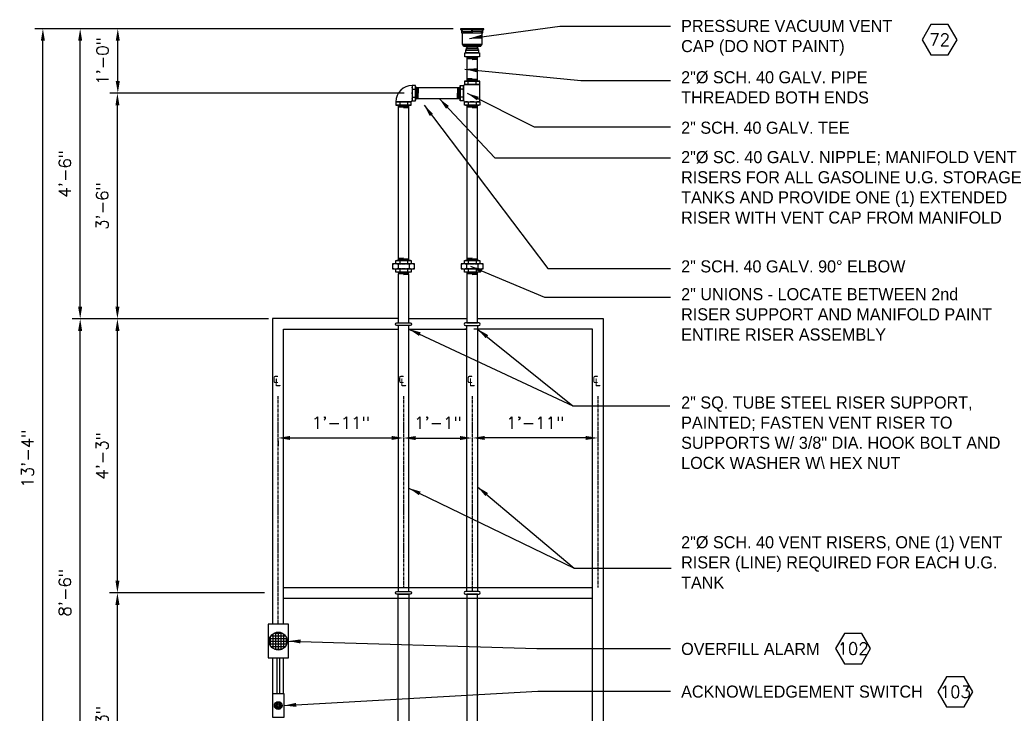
# Model space of a CAD drawing. Extents: x -1276 to 451, y 2026 to 3394.
# Tile 4 of 104: x -1276 to -1093, y 2186 to 2315. Entities that reach past the tile are written whole.
import ezdxf
from ezdxf.enums import TextEntityAlignment as Align

# ---------------------------------------------------------------- set-up
doc = ezdxf.new("R2010")
doc.units = 0
doc.header["$MEASUREMENT"] = 0
doc.header["$PDSIZE"] = 1
doc.linetypes.add('CENTER1', pattern=[0.6625, 0.5, -0.075, 0.0125, -0.075])
doc.layers.get('0').update_dxf_attribs({"linetype": 'CONTINUOUS'})
doc.layers.get('DEFPOINTS').update_dxf_attribs({"linetype": 'CONTINUOUS'})
for name, color, linetype in [('CENTERLINE', 3, 'CENTER1'), ('CONDUIT', 2, 'CONTINUOUS'), ('DIM', 3, 'CONTINUOUS'), ('GALV-2-ELL', 3, 'CONTINUOUS'), ('GALV-2-PIPE', 3, 'CONTINUOUS'), ('GALV-2-TEE', 3, 'CONTINUOUS'), ('GALV-2-UNION', 3, 'CONTINUOUS'), ('GALV-2x2-VENT-RISER', 5, 'CONTINUOUS'), ('GALV-4-PIPE', 4, 'CONTINUOUS'), ('TEXT', 3, 'CONTINUOUS'), ('VENT-CAP', 3, 'CONTINUOUS')]:
    doc.layers.add(name, color=color, linetype=linetype)
doc.styles.add('SIMPFRAC', font='simpfrac')
doc.styles.add('SIMPLEX', font='simplex')
doc.dimstyles.new('DIM24', dxfattribs={"dimscale": 24, "dimtxt": 0.09375, "dimasz": 0.09375, "dimexe": 0.0625, "dimexo": 0.0625, "dimgap": 0.0625, "dimtad": 1, "dimdec": 4, "dimzin": 3, "dimdsep": 46, "dimlunit": 4, "dimtxsty": 'SIMPLEX', "dimcen": 0, "dimclrd": 3, "dimclre": 3, "dimclrt": 3, "dimadec": 0, "dimazin": 0, "dimtfac": 1, "dimtdec": 4, "dimtofl": 0, "dimtmove": 0, "dimatfit": 3, "dimfxl": 1, "dimfrac": 2, "dimtolj": 1, "dimtzin": 3, "dimlwe": -1, "dimarcsym": 0})

# ---------------------------------------------------------------- blocks, each defined once
blk = doc.blocks.new('*D20')
at = {"layer": 'DEFPOINTS', "color": 0, "transparency": 16777216}
for p in [(-1228.01, 2238.55), (-1204.64, 2238.01), (-1204.64, 2237.6)]:
    blk.add_point(p, dxfattribs=at)
at = {"layer": 'DIM', "color": 3, "transparency": 16777216}
for p, q in [((-1228.01, 2237.05), (-1228.01, 2236.1)), ((-1204.64, 2236.51), (-1204.64, 2236.1))]:
    blk.add_line(p, q, dxfattribs=at)
at = {"layer": 'DIM', "color": 3, "lineweight": -2, "transparency": 16777216}
blk.add_line((-1225.76, 2237.6), (-1206.89, 2237.6), dxfattribs=at)
at = {"layer": 'DIM', "color": 3, "transparency": 16777216}
for points in [[(-1225.76, 2237.98), (-1225.76, 2237.23), (-1228.01, 2237.6)], [(-1206.89, 2237.98), (-1206.89, 2237.23), (-1204.64, 2237.6)]]:
    blk.add_solid(points, dxfattribs=at)
at = {"layer": 'DIM', "color": 3, "transparency": 16777216, "insert": (-1216.33, 2240.44), "char_height": 2.25, "attachment_point": 5, "style": 'SIMPLEX'}
blk.add_mtext('\\A1;1\'-11"', dxfattribs=at)
blk = doc.blocks.new('*D21')
at = {"layer": 'DEFPOINTS', "color": 0, "transparency": 16777216}
for p in [(-1191.79, 2237.6), (-1191.79, 2237.6), (-1168.51, 2238.01)]:
    blk.add_point(p, dxfattribs=at)
at = {"layer": 'DIM', "color": 3, "lineweight": -2, "transparency": 16777216}
blk.add_line((-1170.76, 2237.6), (-1189.54, 2237.6), dxfattribs=at)
at = {"layer": 'DIM', "color": 3, "transparency": 16777216}
blk.add_line((-1168.51, 2236.51), (-1168.51, 2236.1), dxfattribs=at)
for points in [[(-1189.54, 2237.98), (-1189.54, 2237.23), (-1191.79, 2237.6)], [(-1170.76, 2237.98), (-1170.76, 2237.23), (-1168.51, 2237.6)]]:
    blk.add_solid(points, dxfattribs=at)
at = {"layer": 'DIM', "color": 3, "transparency": 16777216, "insert": (-1180.15, 2240.44), "char_height": 2.25, "attachment_point": 5, "style": 'SIMPLEX'}
blk.add_mtext('\\A1;1\'-11"', dxfattribs=at)
blk = doc.blocks.new('*D22')
at = {"layer": 'DEFPOINTS', "color": 0, "transparency": 16777216}
for p in [(-1204.64, 2237.6), (-1191.88, 2238.01), (-1191.88, 2237.59)]:
    blk.add_point(p, dxfattribs=at)
at = {"layer": 'DIM', "color": 3, "lineweight": -2, "transparency": 16777216}
blk.add_line((-1202.39, 2237.59), (-1194.13, 2237.59), dxfattribs=at)
at = {"layer": 'DIM', "color": 3, "transparency": 16777216}
for p, q in [((-1204.64, 2236.1), (-1204.64, 2236.09)), ((-1191.88, 2236.51), (-1191.88, 2236.09))]:
    blk.add_line(p, q, dxfattribs=at)
for points in [[(-1202.39, 2237.96), (-1202.39, 2237.21), (-1204.64, 2237.59)], [(-1194.13, 2237.96), (-1194.13, 2237.21), (-1191.88, 2237.59)]]:
    blk.add_solid(points, dxfattribs=at)
at = {"layer": 'DIM', "color": 3, "transparency": 16777216, "insert": (-1198.26, 2240.43), "char_height": 2.25, "attachment_point": 5, "style": 'SIMPLEX'}
blk.add_mtext('\\A1;1\'-1"', dxfattribs=at)
blk = doc.blocks.new('HEX')
at = {"color": 3}
blk.add_lwpolyline([(-0.0577, 0.1), (-0.1155, 0), (-0.0577, -0.1), (0.0577, -0.1), (0.1155, 0), (0.0577, 0.1)], close=True, dxfattribs=at)
at = {"color": 3, "style": 'SIMPLEX'}
blk.add_attdef('D#', text='', height=0.08, dxfattribs=at).set_placement((0, 0), align=Align.MIDDLE)
blk = doc.blocks.new('*D12')
at = {"layer": 'DEFPOINTS', "color": 0, "transparency": 16777216}
for p in [(-1264.82, 2259.78), (-1228.26, 2259.78), (-1235.01, 2157.79)]:
    blk.add_point(p, dxfattribs=at)
at = {"layer": 'DIM', "color": 3, "transparency": 16777216}
for p, q in [((-1229.76, 2259.78), (-1266.32, 2259.78)), ((-1236.51, 2157.79), (-1266.32, 2157.79))]:
    blk.add_line(p, q, dxfattribs=at)
at = {"layer": 'DIM', "color": 3, "lineweight": -2, "transparency": 16777216}
blk.add_line((-1264.82, 2160.04), (-1264.82, 2257.53), dxfattribs=at)
at = {"layer": 'DIM', "color": 3, "transparency": 16777216}
for points in [[(-1265.2, 2257.53), (-1264.45, 2257.53), (-1264.82, 2259.78)], [(-1265.2, 2160.04), (-1264.45, 2160.04), (-1264.82, 2157.79)]]:
    blk.add_solid(points, dxfattribs=at)
at = {"layer": 'DIM', "color": 3, "transparency": 16777216, "insert": (-1267.66, 2208.79), "char_height": 2.25, "attachment_point": 5, "rotation": 90, "style": 'SIMPLEX'}
blk.add_mtext('\\A1;8\'-6"', dxfattribs=at)
blk = doc.blocks.new('*D13')
at = {"layer": 'DEFPOINTS', "color": 0, "transparency": 16777216}
for p in [(-1257.89, 2208.78), (-1229.01, 2208.78), (-1235.01, 2157.79)]:
    blk.add_point(p, dxfattribs=at)
at = {"layer": 'DIM', "color": 3, "transparency": 16777216}
for p, q in [((-1230.51, 2208.78), (-1259.39, 2208.78)), ((-1236.51, 2157.79), (-1259.39, 2157.79))]:
    blk.add_line(p, q, dxfattribs=at)
at = {"layer": 'DIM', "color": 3, "lineweight": -2, "transparency": 16777216}
blk.add_line((-1257.89, 2160.04), (-1257.89, 2206.53), dxfattribs=at)
at = {"layer": 'DIM', "color": 3, "transparency": 16777216}
for points in [[(-1258.26, 2206.53), (-1257.51, 2206.53), (-1257.89, 2208.78)], [(-1258.26, 2160.04), (-1257.51, 2160.04), (-1257.89, 2157.79)]]:
    blk.add_solid(points, dxfattribs=at)
at = {"layer": 'DIM', "color": 3, "transparency": 16777216, "insert": (-1260.72, 2183.29), "char_height": 2.25, "attachment_point": 5, "rotation": 90, "style": 'SIMPLEX'}
blk.add_mtext('\\A1;4\'-3"', dxfattribs=at)
blk = doc.blocks.new('*D14')
at = {"layer": 'DEFPOINTS', "color": 0, "transparency": 16777216}
for p in [(-1257.89, 2259.78), (-1248.83, 2259.78), (-1253.07, 2208.78)]:
    blk.add_point(p, dxfattribs=at)
at = {"layer": 'DIM', "color": 3, "transparency": 16777216}
for p, q in [((-1250.33, 2259.78), (-1259.39, 2259.78)), ((-1254.57, 2208.78), (-1259.39, 2208.78))]:
    blk.add_line(p, q, dxfattribs=at)
at = {"layer": 'DIM', "color": 3, "lineweight": -2, "transparency": 16777216}
blk.add_line((-1257.89, 2211.03), (-1257.89, 2257.53), dxfattribs=at)
at = {"layer": 'DIM', "color": 3, "transparency": 16777216}
for points in [[(-1258.26, 2257.53), (-1257.51, 2257.53), (-1257.89, 2259.78)], [(-1258.26, 2211.03), (-1257.51, 2211.03), (-1257.89, 2208.78)]]:
    blk.add_solid(points, dxfattribs=at)
at = {"layer": 'DIM', "color": 3, "transparency": 16777216, "insert": (-1260.72, 2234.28), "char_height": 2.25, "attachment_point": 5, "rotation": 90, "style": 'SIMPLEX'}
blk.add_mtext('\\A1;4\'-3"', dxfattribs=at)
blk = doc.blocks.new('*D15')
at = {"layer": 'DEFPOINTS', "color": 0, "transparency": 16777216}
for p in [(-1271.76, 2313.78), (-1196.32, 2313.78), (-1271.76, 2153.77)]:
    blk.add_point(p, dxfattribs=at)
at = {"layer": 'DIM', "color": 3, "transparency": 16777216}
blk.add_line((-1197.82, 2313.78), (-1273.26, 2313.78), dxfattribs=at)
at = {"layer": 'DIM', "color": 3, "lineweight": -2, "transparency": 16777216}
blk.add_line((-1271.76, 2156.02), (-1271.76, 2311.53), dxfattribs=at)
at = {"layer": 'DIM', "color": 3, "transparency": 16777216}
for points in [[(-1272.13, 2311.53), (-1271.38, 2311.53), (-1271.76, 2313.78)], [(-1272.13, 2156.02), (-1271.38, 2156.02), (-1271.76, 2153.77)]]:
    blk.add_solid(points, dxfattribs=at)
at = {"layer": 'DIM', "color": 3, "transparency": 16777216, "insert": (-1274.6, 2233.78), "char_height": 2.25, "attachment_point": 5, "rotation": 90, "style": 'SIMPLEX'}
blk.add_mtext('\\A1;13\'-4"', dxfattribs=at)
blk = doc.blocks.new('*D16')
at = {"layer": 'DEFPOINTS', "color": 0, "transparency": 16777216}
for p in [(-1264.82, 2313.78), (-1264.82, 2313.78), (-1259.63, 2259.78)]:
    blk.add_point(p, dxfattribs=at)
at = {"layer": 'DIM', "color": 3, "lineweight": -2, "transparency": 16777216}
blk.add_line((-1264.82, 2262.03), (-1264.82, 2311.53), dxfattribs=at)
at = {"layer": 'DIM', "color": 3, "transparency": 16777216}
blk.add_line((-1261.13, 2259.78), (-1266.32, 2259.78), dxfattribs=at)
for points in [[(-1265.2, 2311.53), (-1264.45, 2311.53), (-1264.82, 2313.78)], [(-1265.2, 2262.03), (-1264.45, 2262.03), (-1264.82, 2259.78)]]:
    blk.add_solid(points, dxfattribs=at)
at = {"layer": 'DIM', "color": 3, "transparency": 16777216, "insert": (-1267.66, 2286.78), "char_height": 2.25, "attachment_point": 5, "rotation": 90, "style": 'SIMPLEX'}
blk.add_mtext('\\A1;4\'-6"', dxfattribs=at)
blk = doc.blocks.new('*D18')
at = {"layer": 'DEFPOINTS', "color": 0, "transparency": 16777216}
for p in [(-1257.89, 2301.78), (-1257.89, 2301.78), (-1257.89, 2259.78)]:
    blk.add_point(p, dxfattribs=at)
at = {"layer": 'DIM', "color": 3, "lineweight": -2, "transparency": 16777216}
blk.add_line((-1257.89, 2262.03), (-1257.89, 2299.53), dxfattribs=at)
at = {"layer": 'DIM', "color": 3, "transparency": 16777216}
for points in [[(-1258.26, 2299.53), (-1257.51, 2299.53), (-1257.89, 2301.78)], [(-1258.26, 2262.03), (-1257.51, 2262.03), (-1257.89, 2259.78)]]:
    blk.add_solid(points, dxfattribs=at)
at = {"layer": 'DIM', "color": 3, "transparency": 16777216, "insert": (-1260.72, 2280.78), "char_height": 2.25, "attachment_point": 5, "rotation": 90, "style": 'SIMPLEX'}
blk.add_mtext('\\A1;3\'-6"', dxfattribs=at)
blk = doc.blocks.new('*D19')
at = {"layer": 'DEFPOINTS', "color": 0, "transparency": 16777216}
for p in [(-1257.82, 2313.78), (-1193.94, 2313.78), (-1203.03, 2301.78)]:
    blk.add_point(p, dxfattribs=at)
at = {"layer": 'DIM', "color": 3, "transparency": 16777216}
for p, q in [((-1195.44, 2313.78), (-1259.32, 2313.78)), ((-1204.53, 2301.78), (-1259.32, 2301.78))]:
    blk.add_line(p, q, dxfattribs=at)
at = {"layer": 'DIM', "color": 3, "lineweight": -2, "transparency": 16777216}
blk.add_line((-1257.82, 2304.03), (-1257.82, 2311.53), dxfattribs=at)
at = {"layer": 'DIM', "color": 3, "transparency": 16777216}
for points in [[(-1258.2, 2311.53), (-1257.45, 2311.53), (-1257.82, 2313.78)], [(-1258.2, 2304.03), (-1257.45, 2304.03), (-1257.82, 2301.78)]]:
    blk.add_solid(points, dxfattribs=at)
at = {"layer": 'DIM', "color": 3, "transparency": 16777216, "insert": (-1260.66, 2307.78), "char_height": 2.25, "attachment_point": 5, "rotation": 90, "style": 'SIMPLEX'}
blk.add_mtext('\\A1;1\'-0"', dxfattribs=at)

msp = doc.modelspace()

# ---------------------------------------------------------------- linework, layer by layer
at = {"layer": 'CENTERLINE', "linetype": 'CENTER1'}
for p, q in [((-1228.01289, 2245.36834), (-1228.01289, 2202.9127)), ((-1204.64176, 2245.36834), (-1204.64176, 2209.78037)), ((-1191.88056, 2245.36834), (-1191.88056, 2209.03037)), ((-1168.50942, 2245.35591), (-1168.50942, 2209.78037))]:
    msp.add_line(p, q, dxfattribs=at)
at = {"layer": 'CONDUIT', "color": 7}
for p, q in [((-1229.4682, 2200.5143), (-1229.4682, 2199.07349)), ((-1229.29823, 2200.7939), (-1226.63817, 2200.7939)), ((-1228.9682, 2201.12393), (-1228.9682, 2198.46386)), ((-1228.68861, 2201.2939), (-1227.24779, 2201.2939)), ((-1228.4682, 2201.38103), (-1228.4682, 2198.20676)), ((-1227.9682, 2201.45792), (-1227.9682, 2198.12987)), ((-1227.4682, 2201.38103), (-1227.4682, 2198.20676)), ((-1226.9682, 2201.12393), (-1226.9682, 2198.46386)), ((-1226.4682, 2200.5143), (-1226.4682, 2199.07349)), ((-1229.63223, 2199.7939), (-1226.30417, 2199.7939)), ((-1229.55533, 2200.2939), (-1226.38107, 2200.2939)), ((-1229.55533, 2199.2939), (-1226.38107, 2199.2939)), ((-1229.29823, 2198.7939), (-1226.63817, 2198.7939)), ((-1228.68861, 2198.2939), (-1227.24779, 2198.2939))]:
    msp.add_line(p, q, dxfattribs=at)
at = {"layer": 'CONDUIT'}
for p, q in [((-1228.9682, 2196.67509), (-1226.9682, 2196.67509)), ((-1228.2182, 2196.67509), (-1228.2182, 2189.9635)), ((-1227.7182, 2196.67509), (-1227.7182, 2189.9635))]:
    msp.add_line(p, q, dxfattribs=at)
for points in [[(-1229.86826, 2196.67509), (-1226.06814, 2196.67509), (-1226.06814, 2202.9127), (-1229.86826, 2202.9127)], [(-1229.05395, 2185.62429), (-1226.88245, 2185.62429), (-1226.88245, 2189.9635), (-1229.05395, 2189.9635)]]:
    msp.add_lwpolyline(points, close=True, dxfattribs=at)
for centre, radius in [((-1227.9682, 2199.7939), 1.66403), ((-1227.9682, 2187.7939), 0.72115)]:
    msp.add_circle(centre, radius, dxfattribs=at)
at = {"layer": 'CONDUIT', "color": 7}
for radius in [0.55031, 0.37274, 0.20551]:
    msp.add_circle((-1227.9682, 2187.7939), radius, dxfattribs=at)
at = {"layer": 'GALV-2-ELL', "linetype": 'Continuous'}
for p, q in [((-1203.02712, 2303.21638), (-1203.02712, 2303.21638)), ((-1206.07921, 2300.1643), (-1206.07921, 2300.1643)), ((-1203.20719, 2300.1643), (-1203.20719, 2300.1643)), ((-1203.02712, 2300.34437), (-1203.02712, 2300.34437))]:
    msp.add_line(p, q, dxfattribs=at)
at = {"layer": 'GALV-2-ELL', "color": 7, "linetype": 'Continuous'}
for p, q in [((-1202.96462, 2302.49982), (-1202.46527, 2302.49982)), ((-1205.35976, 2300.1018), (-1205.35976, 2299.60244)), ((-1203.92376, 2300.1018), (-1203.92376, 2299.60244)), ((-1202.96462, 2301.06381), (-1202.46527, 2301.06381))]:
    msp.add_line(p, q, dxfattribs=at)
at = {"layer": 'GALV-2-ELL', "linetype": 'Continuous'}
for points in [[(-1203.02712, 2303.21638), (-1203.02712, 2300.34437), (-1202.40277, 2300.34437), (-1202.40277, 2303.21638)], [(-1203.20719, 2300.1643), (-1206.07921, 2300.1643), (-1206.07921, 2299.53994), (-1203.20719, 2299.53994)]]:
    msp.add_lwpolyline(points, close=True, dxfattribs=at)
at = {"layer": 'GALV-2-ELL', "color": 7, "linetype": 'Continuous'}
for points in [[(-1202.96462, 2300.34437, -0.17372505), (-1202.96462, 2301.06381, -0.087044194), (-1202.96462, 2302.49982, -0.174422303), (-1202.96462, 2303.21638)], [(-1202.46527, 2303.21638, -0.174432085), (-1202.46527, 2302.49982, -0.087045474), (-1202.46527, 2301.06381, -0.17373472), (-1202.46527, 2300.34437)], [(-1206.07921, 2300.1018, -0.17372505), (-1205.35976, 2300.1018, -0.087044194), (-1203.92376, 2300.1018, -0.174422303), (-1203.20719, 2300.1018)], [(-1203.20719, 2299.60244, -0.174432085), (-1203.92376, 2299.60244, -0.087045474), (-1205.35976, 2299.60244, -0.17373472), (-1206.07921, 2299.60244)]]:
    msp.add_lwpolyline(points, format="xyb", dxfattribs=at)
at = {"layer": 'GALV-2-ELL', "linetype": 'Continuous'}
for radius in [3.05209, 0.18007]:
    msp.add_arc((-1203.02712, 2300.1643), radius, 90, 180, dxfattribs=at)
at = {"layer": 'GALV-2-PIPE', "color": 7}
for p, q in [((-1191.88199, 2308.51457), (-1192.88199, 2308.48089)), ((-1190.88199, 2308.42319), (-1192.88199, 2308.35582)), ((-1190.88199, 2308.29812), (-1192.88199, 2308.23075)), ((-1190.88199, 2308.17304), (-1192.88199, 2308.10568)), ((-1190.88199, 2308.04797), (-1191.88199, 2308.01429)), ((-1192.88199, 2304.4874), (-1191.88199, 2304.52109)), ((-1192.88199, 2304.36233), (-1190.88199, 2304.4297)), ((-1192.88199, 2304.23726), (-1190.88199, 2304.30463)), ((-1192.88199, 2304.11219), (-1190.88199, 2304.17956)), ((-1191.88199, 2304.0208), (-1190.88199, 2304.05449)), ((-1202.40133, 2301.78181), (-1202.36764, 2300.78153)), ((-1202.30993, 2302.78153), (-1202.24257, 2300.78153)), ((-1202.18486, 2302.78153), (-1202.1175, 2300.78153)), ((-1202.05979, 2302.78153), (-1201.99243, 2300.78153)), ((-1201.93472, 2302.78153), (-1201.90105, 2301.78181)), ((-1194.58758, 2300.78153), (-1194.62127, 2301.78181)), ((-1194.46251, 2300.78153), (-1194.52987, 2302.78153)), ((-1194.33743, 2300.78153), (-1194.4048, 2302.78153)), ((-1194.21236, 2300.78153), (-1194.27973, 2302.78153)), ((-1194.12099, 2301.78181), (-1194.15466, 2302.78153)), ((-1204.6432, 2299.53994), (-1205.6432, 2299.50626)), ((-1203.6432, 2299.44856), (-1205.6432, 2299.38119)), ((-1203.6432, 2299.32349), (-1205.6432, 2299.25612)), ((-1191.88199, 2299.53995), (-1192.88199, 2299.50626)), ((-1190.88199, 2299.44856), (-1192.88199, 2299.38119)), ((-1190.88199, 2299.32349), (-1192.88199, 2299.25612)), ((-1203.6432, 2299.19842), (-1205.6432, 2299.13105)), ((-1203.6432, 2299.07334), (-1204.6432, 2299.03966)), ((-1190.88199, 2299.19842), (-1192.88199, 2299.13105)), ((-1190.88199, 2299.07335), (-1191.88199, 2299.03966)), ((-1204.64176, 2268.48135), (-1205.64176, 2268.44766)), ((-1203.64176, 2268.38996), (-1205.64176, 2268.32259)), ((-1203.64176, 2268.26489), (-1205.64176, 2268.19752)), ((-1191.88056, 2268.48135), (-1192.88056, 2268.44766)), ((-1190.88056, 2268.38996), (-1192.88056, 2268.32259)), ((-1190.88056, 2268.26489), (-1192.88056, 2268.19752)), ((-1203.64176, 2268.13982), (-1205.64176, 2268.07245)), ((-1203.64176, 2268.01475), (-1204.64176, 2267.98106)), ((-1190.88056, 2268.13982), (-1192.88056, 2268.07245)), ((-1190.88056, 2268.01475), (-1191.88056, 2267.98106))]:
    msp.add_line(p, q, dxfattribs=at)
at = {"layer": 'GALV-2-PIPE'}
for points in [[(-1190.88199, 2304.0208), (-1190.88199, 2308.51457), (-1192.88199, 2308.51457), (-1192.88199, 2304.0208)], [(-1194.12099, 2302.78153), (-1202.40133, 2302.78181), (-1202.40133, 2300.78181), (-1194.12099, 2300.78153)], [(-1203.6432, 2270.6229), (-1203.6432, 2299.53994), (-1205.6432, 2299.53994), (-1205.6432, 2270.6229)], [(-1190.88199, 2270.6229), (-1190.88199, 2299.53995), (-1192.88199, 2299.53995), (-1192.88199, 2270.6229)], [(-1190.88056, 2259.03037), (-1190.88056, 2268.48135), (-1192.88056, 2268.48135), (-1192.88056, 2259.03037)], [(-1203.64176, 2259.03037), (-1203.64176, 2268.13982), (-1205.64176, 2268.13982), (-1205.64176, 2259.03037)], [(-1203.64032, 2209.03037), (-1203.64176, 2258.53037), (-1205.64176, 2258.53037), (-1205.64032, 2209.03037)], [(-1192.88199, 2209.03037), (-1192.88056, 2258.53037), (-1190.88056, 2258.53037), (-1190.88199, 2209.03037)], [(-1203.64176, 2208.53037), (-1203.6432, 2153.9323), (-1205.6432, 2153.9323), (-1205.64176, 2208.53037)], [(-1192.88056, 2208.53037), (-1192.87912, 2153.9323), (-1190.87912, 2153.9323), (-1190.88056, 2208.53037)]]:
    msp.add_lwpolyline(points, close=True, dxfattribs=at)
at = {"layer": 'GALV-2-PIPE', "color": 7, "linetype": 'Continuous'}
msp.add_lwpolyline([(-1194.05849, 2303.21638, 0.174432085), (-1194.05849, 2302.49982, 0.087045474), (-1194.05849, 2301.06381, 0.17373472), (-1194.05849, 2300.34437)], format="xyb", dxfattribs=at)
at = {"layer": 'GALV-2-TEE', "color": 7, "linetype": 'Continuous'}
for p, q in [((-1192.6, 2303.45895), (-1192.6, 2303.9583)), ((-1191.16399, 2303.45895), (-1191.16399, 2303.9583)), ((-1193.55914, 2302.49982), (-1194.05849, 2302.49982)), ((-1193.55914, 2301.06381), (-1194.05849, 2301.06381)), ((-1192.6, 2300.1018), (-1192.6, 2299.60244)), ((-1191.16399, 2300.1018), (-1191.16399, 2299.60244))]:
    msp.add_line(p, q, dxfattribs=at)
at = {"layer": 'GALV-2-TEE', "linetype": 'Continuous'}
msp.add_line((-1190.44455, 2300.1643), (-1190.44455, 2303.39645), dxfattribs=at)
for points in [[(-1193.49664, 2303.21638), (-1193.49664, 2300.34437), (-1194.12099, 2300.34437), (-1194.12099, 2303.21638)], [(-1193.31656, 2303.39645), (-1190.44455, 2303.39645), (-1190.44455, 2304.0208), (-1193.31656, 2304.0208)], [(-1193.31656, 2300.1643), (-1190.44455, 2300.1643), (-1190.44455, 2299.53994), (-1193.31656, 2299.53994)]]:
    msp.add_lwpolyline(points, close=True, dxfattribs=at)
at = {"layer": 'GALV-2-TEE', "color": 7, "linetype": 'Continuous'}
for points in [[(-1193.55914, 2300.34437, 0.17372505), (-1193.55914, 2301.06381, 0.087044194), (-1193.55914, 2302.49982, 0.174422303), (-1193.55914, 2303.21638)], [(-1193.31656, 2303.9583, -0.174432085), (-1192.6, 2303.9583, -0.087045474), (-1191.16399, 2303.9583, -0.17373472), (-1190.44455, 2303.9583)], [(-1190.44455, 2303.45895, -0.17372505), (-1191.16399, 2303.45895, -0.087044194), (-1192.6, 2303.45895, -0.174422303), (-1193.31656, 2303.45895)], [(-1190.44455, 2300.1018, 0.17372505), (-1191.16399, 2300.1018, 0.087044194), (-1192.6, 2300.1018, 0.174422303), (-1193.31656, 2300.1018)], [(-1193.31656, 2299.60244, 0.174432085), (-1192.6, 2299.60244, 0.087045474), (-1191.16399, 2299.60244, 0.17373472), (-1190.44455, 2299.60244)]]:
    msp.add_lwpolyline(points, format="xyb", dxfattribs=at)
at = {"layer": 'GALV-2-TEE', "linetype": 'Continuous'}
for centre, start, end in [((-1193.50392, 2303.40374), 272.2269418, 357.7730582), ((-1193.50392, 2300.15701), 2.2269418, 87.7730582)]:
    msp.add_arc(centre, 0.1875, start, end, dxfattribs=at)
at = {"layer": 'GALV-2-UNION', "color": 7, "linetype": 'Continuous'}
for p, q in [((-1205.3612, 2270.5604), (-1205.3612, 2270.06105)), ((-1203.92519, 2270.5604), (-1203.92519, 2270.06105)), ((-1192.6, 2270.5604), (-1192.6, 2270.06105)), ((-1191.16399, 2270.5604), (-1191.16399, 2270.06105)), ((-1205.67065, 2269.92549), (-1205.67065, 2269.17876)), ((-1205.3612, 2269.0432), (-1205.3612, 2268.54385)), ((-1203.92519, 2269.0432), (-1203.92519, 2268.54385)), ((-1203.61575, 2269.92549), (-1203.61575, 2269.17876)), ((-1192.90944, 2269.92549), (-1192.90944, 2269.17876)), ((-1192.6, 2269.0432), (-1192.6, 2268.54385)), ((-1191.16399, 2269.0432), (-1191.16399, 2268.54385)), ((-1190.85455, 2269.92549), (-1190.85455, 2269.17876))]:
    msp.add_line(p, q, dxfattribs=at)
for points in [[(-1202.5883, 2269.92549, 0.142222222), (-1203.61575, 2269.92549, 0.071111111), (-1205.67065, 2269.92549, 0.142222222), (-1206.69809, 2269.92549)], [(-1203.20575, 2270.5604, 0.17372505), (-1203.92519, 2270.5604, 0.087044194), (-1205.3612, 2270.5604, 0.174422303), (-1206.07777, 2270.5604)], [(-1206.07777, 2270.06105, 0.174432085), (-1205.3612, 2270.06105, 0.087045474), (-1203.92519, 2270.06105, 0.17373472), (-1203.20575, 2270.06105)], [(-1189.8271, 2269.92549, 0.142222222), (-1190.85455, 2269.92549, 0.071111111), (-1192.90944, 2269.92549, 0.142222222), (-1193.93689, 2269.92549)], [(-1190.44455, 2270.5604, 0.17372505), (-1191.16399, 2270.5604, 0.087044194), (-1192.6, 2270.5604, 0.174422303), (-1193.31656, 2270.5604)], [(-1193.31656, 2270.06105, 0.174432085), (-1192.6, 2270.06105, 0.087045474), (-1191.16399, 2270.06105, 0.17373472), (-1190.44455, 2270.06105)], [(-1206.69809, 2269.17876, 0.142222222), (-1205.67065, 2269.17876, 0.071111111), (-1203.61575, 2269.17876, 0.142222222), (-1202.5883, 2269.17876)], [(-1203.20575, 2269.0432, 0.17372505), (-1203.92519, 2269.0432, 0.087044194), (-1205.3612, 2269.0432, 0.174422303), (-1206.07777, 2269.0432)], [(-1206.07777, 2268.54385, 0.174432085), (-1205.3612, 2268.54385, 0.087045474), (-1203.92519, 2268.54385, 0.17373472), (-1203.20575, 2268.54385)], [(-1193.93689, 2269.17876, 0.142222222), (-1192.90944, 2269.17876, 0.071111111), (-1190.85455, 2269.17876, 0.142222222), (-1189.8271, 2269.17876)], [(-1190.44455, 2269.0432, 0.17372505), (-1191.16399, 2269.0432, 0.087044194), (-1192.6, 2269.0432, 0.174422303), (-1193.31656, 2269.0432)], [(-1193.31656, 2268.54385, 0.174432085), (-1192.6, 2268.54385, 0.087045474), (-1191.16399, 2268.54385, 0.17373472), (-1190.44455, 2268.54385)]]:
    msp.add_lwpolyline(points, format="xyb", dxfattribs=at)
at = {"layer": 'GALV-2-UNION', "linetype": 'Continuous'}
for points in [[(-1202.5883, 2269.1057), (-1202.5883, 2269.99855), (-1206.69809, 2269.99855), (-1206.69809, 2269.1057)], [(-1206.07777, 2270.6229), (-1203.20575, 2270.6229), (-1203.20575, 2269.99855), (-1206.07777, 2269.99855)], [(-1189.8271, 2269.1057), (-1189.8271, 2269.99855), (-1193.93689, 2269.99855), (-1193.93689, 2269.1057)], [(-1193.31656, 2270.6229), (-1190.44455, 2270.6229), (-1190.44455, 2269.99855), (-1193.31656, 2269.99855)], [(-1206.07777, 2269.1057), (-1203.20575, 2269.1057), (-1203.20575, 2268.48135), (-1206.07777, 2268.48135)], [(-1193.31656, 2269.1057), (-1190.44455, 2269.1057), (-1190.44455, 2268.48135), (-1193.31656, 2268.48135)]]:
    msp.add_lwpolyline(points, close=True, dxfattribs=at)
at = {"layer": 'GALV-2x2-VENT-RISER'}
for p, q in [((-1203.64176, 2259.86944), (-1195.26116, 2259.86944)), ((-1203.64174, 2257.86944), (-1192.88057, 2257.86944)), ((-1227.01289, 2209.78037), (-1169.50942, 2209.78037)), ((-1227.01289, 2207.78037), (-1169.50942, 2207.78037))]:
    msp.add_line(p, q, dxfattribs=at)
for points in [[(-1205.64176, 2259.86944), (-1229.01289, 2259.86944), (-1229.01289, 2202.9127)], [(-1203.64176, 2259.86944), (-1192.88056, 2259.86944)], [(-1190.88056, 2259.86944), (-1167.50942, 2259.86944), (-1167.50942, 2157.7939)], [(-1227.01289, 2202.9127), (-1227.01289, 2257.86944), (-1205.64174, 2257.86944)], [(-1192.88057, 2257.86944), (-1193.2626, 2257.86944)], [(-1169.50942, 2157.7939), (-1169.50942, 2257.86944), (-1191.58298, 2257.86944)], [(-1229.01289, 2196.67509), (-1229.01289, 2189.9635)], [(-1227.01289, 2189.9635), (-1227.01289, 2196.67509)]]:
    msp.add_lwpolyline(points, dxfattribs=at)
at = {"layer": 'GALV-2x2-VENT-RISER', "color": 4}
for points in [[(-1205.89176, 2258.53037, -1), (-1205.89176, 2259.03037), (-1203.39176, 2259.03037, -1), (-1203.39176, 2258.53037)], [(-1190.63056, 2258.53037, 1), (-1190.63056, 2259.03037), (-1193.13056, 2259.03037, 1), (-1193.13056, 2258.53037)], [(-1205.89176, 2208.53037, -1), (-1205.89176, 2209.03037), (-1203.39176, 2209.03037, -1), (-1203.39176, 2208.53037)], [(-1190.63056, 2208.53037, 1), (-1190.63056, 2209.03037), (-1193.13056, 2209.03037, 1), (-1193.13056, 2208.53037)]]:
    msp.add_lwpolyline(points, format="xyb", close=True, dxfattribs=at)
at = {"layer": 'GALV-4-PIPE', "color": 7}
for p, q in [((-1205.6432, 2271.0895), (-1204.6432, 2271.12319)), ((-1205.6432, 2270.96443), (-1203.6432, 2271.0318)), ((-1205.6432, 2270.83936), (-1203.6432, 2270.90673)), ((-1205.6432, 2270.71429), (-1203.6432, 2270.78166)), ((-1204.6432, 2270.6229), (-1203.6432, 2270.65659)), ((-1192.88199, 2271.0895), (-1191.88199, 2271.12319)), ((-1192.88199, 2270.96443), (-1190.88199, 2271.0318)), ((-1192.88199, 2270.83936), (-1190.88199, 2270.90673)), ((-1192.88199, 2270.71429), (-1190.88199, 2270.78166)), ((-1191.88199, 2270.6229), (-1190.88199, 2270.65659))]:
    msp.add_line(p, q, dxfattribs=at)
at = {"layer": 'VENT-CAP'}
for p, q in [((-1193.5573, 2313.28037), (-1193.5573, 2313.03037)), ((-1190.20669, 2313.28037), (-1190.20669, 2313.03037)), ((-1193.76441, 2310.92951), (-1189.99958, 2310.92951)), ((-1192.89012, 2309.26457), (-1192.89012, 2309.32707)), ((-1190.87387, 2309.26457), (-1190.87387, 2309.32707))]:
    msp.add_line(p, q, dxfattribs=at)
at = {"layer": 'VENT-CAP', "color": 1, "linetype": 'Continuous'}
for p, q in [((-1193.63941, 2310.80451), (-1190.12458, 2310.80451)), ((-1193.51441, 2310.67951), (-1190.24958, 2310.67951)), ((-1193.14012, 2309.76457), (-1190.62387, 2309.76457)), ((-1193.01512, 2310.13957), (-1190.74887, 2310.13957)), ((-1193.01512, 2309.82707), (-1190.74887, 2309.82707)), ((-1192.89012, 2310.20207), (-1190.87387, 2310.20207))]:
    msp.add_line(p, q, dxfattribs=at)
at = {"layer": 'VENT-CAP'}
for points in [[(-1193.94337, 2313.78037, 0.414213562), (-1194.06837, 2313.65537), (-1189.69562, 2313.65537, 0.414213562), (-1189.82062, 2313.78037)], [(-1192.89012, 2310.51457), (-1192.89012, 2310.20207), (-1192.95262, 2310.20207, 0.414213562), (-1193.01512, 2310.13957), (-1193.01512, 2309.82707), (-1193.07762, 2309.82707, 0.414213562), (-1193.14012, 2309.76457), (-1193.14012, 2309.32707), (-1190.62387, 2309.32707), (-1190.62387, 2309.76457, 0.414213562), (-1190.68637, 2309.82707), (-1190.74887, 2309.82707), (-1190.74887, 2310.13957, 0.414213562), (-1190.81137, 2310.20207), (-1190.87387, 2310.20207), (-1190.87387, 2310.51457)]]:
    msp.add_lwpolyline(points, format="xyb", close=True, dxfattribs=at)
for points in [[(-1194.00576, 2313.65537), (-1193.61025, 2313.28037), (-1191.91324, 2313.28037)], [(-1193.8485, 2313.50627), (-1193.8485, 2313.03037), (-1189.91549, 2313.03037), (-1189.91549, 2313.50627)], [(-1191.91324, 2313.03037), (-1191.91324, 2313.48516), (-1191.85074, 2313.48516), (-1191.85074, 2313.03037)], [(-1189.75823, 2313.65537), (-1190.15374, 2313.28037), (-1191.85074, 2313.28037)]]:
    msp.add_lwpolyline(points, dxfattribs=at)
msp.add_lwpolyline([(-1193.76441, 2313.03037), (-1193.76441, 2310.92951, 0.414213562), (-1193.63941, 2310.80451), (-1193.63941, 2310.67951), (-1193.51441, 2310.67951), (-1193.51441, 2310.51457), (-1190.24958, 2310.51457), (-1190.24958, 2310.67951), (-1190.12458, 2310.67951), (-1190.12458, 2310.80451, 0.414213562), (-1189.99958, 2310.92951), (-1189.99958, 2313.03037)], format="xyb", dxfattribs=at)
at = {"layer": 'VENT-CAP', "linetype": 'Continuous'}
msp.add_lwpolyline([(-1193.26512, 2308.51457), (-1193.26512, 2309.26457), (-1190.49887, 2309.26457), (-1190.49887, 2308.51457)], close=True, dxfattribs=at)

# ---------------------------------------------------------------- block references
at = {"layer": 'TEXT'}
ref = msp.add_blockref('HEX', (-1104.90104, 2311.73335), dxfattribs=dict(at, xscale=28.09756079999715, yscale=28.09756079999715, zscale=28.09756079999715))
ref.add_attrib('D#', '72', dxfattribs={"layer": '0', "color": 0, "height": 2.25, "style": 'SIMPLEX'}).set_placement((-1104.90104, 2311.73335), align=Align.MIDDLE)
ref = msp.add_blockref('HEX', (-1120.99847, 2198.3951), dxfattribs=dict(at, xscale=28.09756079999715, yscale=28.09756079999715, zscale=28.09756079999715))
ref.add_attrib('D#', '102', dxfattribs={"layer": '0', "color": 0, "height": 2.25, "style": 'SIMPLEX'}).set_placement((-1120.99847, 2198.3951), align=Align.MIDDLE)
ref = msp.add_blockref('HEX', (-1101.97905, 2190.35269), dxfattribs=dict(at, xscale=28.09756079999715, yscale=28.09756079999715, zscale=28.09756079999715))
ref.add_attrib('D#', '103', dxfattribs={"layer": '0', "color": 0, "height": 2.25, "style": 'SIMPLEX'}).set_placement((-1101.97905, 2190.35269), align=Align.MIDDLE)

# ---------------------------------------------------------------- texts
at = {"layer": 'DIM', "linetype": 'CENTER1', "char_height": 2.25, "width": 13.5, "attachment_point": 1, "style": 'SIMPLEX'}
for insert in [(-1229.01289, 2249.71833), (-1205.6415, 2249.71826), (-1192.88081, 2249.71827), (-1169.50942, 2249.71833)]:
    msp.add_mtext('℄', dxfattribs=dict(at, insert=insert))
at = {"layer": 'TEXT', "char_height": 2.25, "attachment_point": 1, "style": 'SIMPFRAC'}
for s, insert, width in [('PRESSURE VACUUM VENT CAP (DO NOT PAINT)', (-1152.99691, 2315.42025), 45.2618251), ('2"%%C SCH. 40 GALV. PIPE THREADED BOTH ENDS', (-1152.99691, 2305.8676), 43.7142857), ('2" SCH. 40 GALV. TEE', (-1152.99691, 2296.48006), 45.5162348), ('2"%%C SC. 40 GALV. NIPPLE; MANIFOLD VENT RISERS FOR ALL GASOLINE U.G. STORAGE TANKS AND PROVIDE ONE (1) EXTENDED RISER WITH VENT CAP FROM MANIFOLD', (-1152.99691, 2291.00763), 64.4462364), ('2" SCH. 40 GALV. 90° ELBOW', (-1152.99691, 2270.66692), 52.3627553), ('2" UNIONS - LOCATE BETWEEN 2nd  RISER SUPPORT AND MANIFOLD PAINT ENTIRE RISER ASSEMBLY', (-1152.99691, 2265.49162), 61.9285714), ('2" SQ. TUBE STEEL RISER SUPPORT, PAINTED; FASTEN VENT RISER TO SUPPORTS W/ 3/8" DIA. HOOK BOLT AND LOCK WASHER W\\\\ HEX NUT', (-1152.99691, 2245.33311), 63.6811148), ('2"%%C SCH. 40 VENT RISERS, ONE (1) VENT RISER (LINE) REQUIRED FOR EACH U.G. TANK', (-1152.99691, 2219.31646), 63.9191758), ('OVERFILL ALARM', (-1152.99691, 2199.45978), 38.9860092), ('ACKNOWLEDGEMENT SWITCH', (-1152.99691, 2191.51497), 57.734981)]:
    msp.add_mtext(s, dxfattribs=dict(at, insert=insert, width=width))

# ---------------------------------------------------------------- dimensions: what is measured, and where the dimension line sits
at = {"layer": 'DIM'}
for base, p1, p2, picture, middle in [((-1271.75924, 2313.78037), (-1271.75924, 2153.77006), (-1196.32397, 2313.78037), '*D15', (-1274.59853, 2233.77522)), ((-1257.82106, 2313.78037), (-1203.02712, 2301.78037), (-1193.94337, 2313.78037), '*D19', (-1260.66035, 2307.78037)), ((-1257.8854, 2301.78037), (-1257.8854, 2259.78037), (-1257.8854, 2301.78037), '*D18', (-1260.72469, 2280.78037)), ((-1257.8854, 2208.78037), (-1235.01289, 2157.7939), (-1229.01289, 2208.78037), '*D13', (-1260.72469, 2183.28713))]:
    dim = msp.add_linear_dim(base=base, p1=p1, p2=p2, angle=90, dimstyle='DIM24', dxfattribs=at)
    dim.commit()
    dim.dimension.update_dxf_attribs({"geometry": picture, "text_midpoint": middle})
for base, p1, p2, picture, middle in [((-1264.8229, 2313.78037), (-1259.63014, 2259.78037), (-1264.8229, 2313.78037), '*D16', (-1264.8229, 2286.78037)), ((-1264.8229, 2259.78037), (-1235.01289, 2157.7939), (-1228.26116, 2259.78037), '*D12', (-1264.8229, 2208.78713))]:
    dim = msp.add_linear_dim(base=base, p1=p1, p2=p2, angle=90, dimstyle='DIM24', dxfattribs=at)
    dim.commit()
    dim.dimension.update_dxf_attribs({"geometry": picture, "text_midpoint": middle, "dimtype": 160})
dim = msp.add_linear_dim(base=(-1257.8854, 2259.78037), p1=(-1253.06764, 2208.78037), p2=(-1248.83458, 2259.78037), angle=90, dimstyle='DIM24', override={"dimtmove": 1}, dxfattribs=at)
dim.commit()
dim.dimension.update_dxf_attribs({"geometry": '*D14', "text_midpoint": (-1260.72469, 2234.28037)})
dim = msp.add_linear_dim(base=(-1204.64176, 2237.60305), p1=(-1228.01289, 2238.55458), p2=(-1204.64176, 2238.01474), text='1\'-11"', dimstyle='DIM24', dxfattribs=at)
dim.commit()
dim.dimension.update_dxf_attribs({"geometry": '*D20', "text_midpoint": (-1216.32733, 2240.44234)})
dim = msp.add_linear_dim(base=(-1191.88056, 2237.58761), p1=(-1204.64176, 2237.60305), p2=(-1191.88056, 2238.01474), text='1\'-1"', dimstyle='DIM24', dxfattribs=at)
dim.commit()
dim.dimension.update_dxf_attribs({"geometry": '*D22', "text_midpoint": (-1198.26116, 2237.58761), "dimtype": 160})
dim = msp.add_linear_dim(base=(-1191.79081, 2237.60305), p1=(-1168.50942, 2238.01478), p2=(-1191.79081, 2237.60305), angle=180, text='1\'-11"', dimstyle='DIM24', dxfattribs=at)
dim.commit()
dim.dimension.update_dxf_attribs({"geometry": '*D21', "text_midpoint": (-1180.15012, 2240.44234)})

# ---------------------------------------------------------------- leaders
at = {"layer": 'TEXT'}
for points in [[(-1192.38018, 2311.97994), (-1175.5776, 2314.26823), (-1154.99691, 2314.26823)], [(-1193.2626, 2306.26769), (-1171.67865, 2304.12955), (-1154.99691, 2304.12955)], [(-1192.82515, 2301.78037), (-1180.35024, 2295.53389), (-1154.99691, 2295.53389)], [(-1200.82659, 2299.53994), (-1177.81969, 2269.13852), (-1154.99691, 2269.13852)], [(-1198.01116, 2300.78153), (-1187.69211, 2289.76359), (-1154.99691, 2289.76359)], [(-1192.2077, 2269.55212), (-1178.39769, 2263.80207), (-1154.99691, 2263.80207)], [(-1226.06814, 2199.7939), (-1179.8265, 2198.40686), (-1154.99691, 2198.40686)], [(-1226.88245, 2187.7939), (-1179.67743, 2190.46205), (-1154.99691, 2190.46205)]]:
    msp.add_leader(points, dimstyle='DIM24', dxfattribs=at)
at = {"layer": 'TEXT', "color": 1}
for points in [[(-1203.64174, 2257.86944), (-1173.13813, 2243.60842), (-1155.10623, 2243.60842)], [(-1203.64088, 2228.26006), (-1172.91415, 2213.3383), (-1154.88225, 2213.3383)]]:
    msp.add_leader(points, dimstyle='DIM24', override={"dimtad": 0}, dxfattribs=at)
at = {"layer": 'TEXT'}
for points in [[(-1190.88057, 2257.86944), (-1173.13813, 2243.60842)], [(-1190.88143, 2228.51037), (-1172.91415, 2213.3383)]]:
    msp.add_leader(points, dimstyle='DIM24', override={"dimgap": 0.0625, "dimtad": 0}, dxfattribs=at)

doc.saveas('drawing.dxf')
